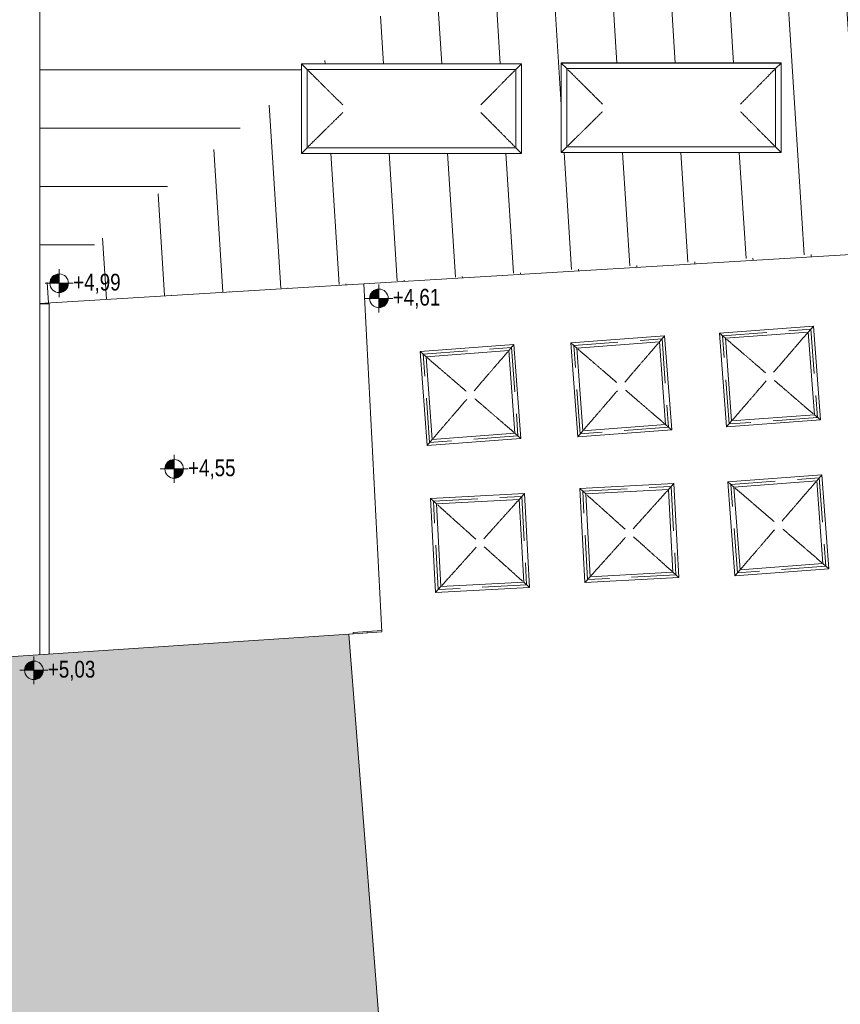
# Model space of a CAD drawing. Header units: metres. Extents: x 2 to 202, y -59 to 869.
# Tile 5 of 27: x 68 to 77, y -36 to -25. Entities that reach past the tile are written whole.
import ezdxf

# ---------------------------------------------------------------- set-up
doc = ezdxf.new("R2010")
doc.units = ezdxf.units.M
doc.header["$XCLIPFRAME"] = 2
doc.linetypes.add('Verdeckt', pattern=[0.714375, 0.47625, -0.238125])
for name, color, linetype, lineweight in [('A_Detailelemente', 7, 'Continuous', 9), ('A_Fenster', 45, 'Continuous', 5), ('A_Geschossdecken', 7, 'Continuous', 5), ('A_Geschossdecken_Oberflächenschraffur', 7, 'Continuous', 5), ('A_Hoehenkoten', 124, 'Continuous', 5), ('A_Linien_Feine Linien', 7, 'Continuous', 5), ('A_Scan-Pixelbild', 213, 'Continuous', 5), ('A_Wand', 244, 'Continuous', 5)]:
    doc.layers.add(name, color=color, linetype=linetype, lineweight=lineweight)
doc.styles.add('Arial', font='arial.ttf', dxfattribs={"width": 0.8, "height": 0.18})
picture_1 = doc.add_image_def('image1.pdf', size_in_pixel=(2828, 1699))

# ---------------------------------------------------------------- blocks, each defined once
blk = doc.blocks.new('FE Dachkuppel rechteckig - 2300 x 900-8070046-Dach')
at = {"layer": 'A_Fenster', "color": 250, "lineweight": 9}
for p, q in [((-23.254, -25.506), (-25.613, -25.506)), ((-25.613, -26.466), (-25.613, -25.506)), ((-25.613, -25.506), (-25.612, -25.507)), ((-25.612, -25.507), (-23.253, -25.507)), ((-25.612, -26.467), (-25.612, -25.507)), ((-25.612, -25.507), (-25.552, -25.567)), ((-23.312, -25.567), (-23.253, -25.507)), ((-23.253, -25.507), (-23.254, -25.506)), ((-23.253, -25.507), (-23.253, -26.467)), ((-25.552, -25.567), (-23.312, -25.567)), ((-25.552, -26.407), (-25.552, -25.567)), ((-23.312, -25.567), (-23.313, -26.407)), ((-25.552, -26.407), (-25.612, -26.467)), ((-23.313, -26.407), (-25.552, -26.407)), ((-23.313, -26.407), (-23.253, -26.467)), ((-25.612, -26.467), (-25.613, -26.466)), ((-23.253, -26.467), (-25.612, -26.467))]:
    blk.add_line(p, q, dxfattribs=at)
for points, knots in [([(-25.542, -25.577), (-25.534, -25.585), (-25.517, -25.602), (-25.492, -25.626), (-25.472, -25.647), (-25.456, -25.663), (-25.444, -25.674), (-25.432, -25.686), (-25.417, -25.701), (-25.398, -25.72), (-25.376, -25.742), (-25.363, -25.755), (-25.356, -25.762)], [-1, -1, -1, -1, -0.875, -0.75, -0.625, -0.5625, -0.5, -0.4375, -0.375, -0.25, -0.125, 0, 0, 0, 0]), ([(-23.505, -25.762), (-23.499, -25.755), (-23.485, -25.741), (-23.464, -25.72), (-23.442, -25.697), (-23.423, -25.678), (-23.408, -25.662), (-23.392, -25.646), (-23.372, -25.626), (-23.347, -25.601), (-23.331, -25.585), (-23.322, -25.577)], [0, 0, 0, 0, 0.125, 0.25, 0.375, 0.5, 0.5625, 0.625, 0.75, 0.875, 1, 1, 1, 1]), ([(-25.356, -25.762), (-25.349, -25.769), (-25.335, -25.782), (-25.314, -25.804), (-25.291, -25.826), (-25.272, -25.846), (-25.256, -25.862), (-25.24, -25.878), (-25.219, -25.898), (-25.195, -25.922), (-25.178, -25.939), (-25.17, -25.947)], [-1, -1, -1, -1, -0.875, -0.75, -0.625, -0.5, -0.4375, -0.375, -0.25, -0.125, 0, 0, 0, 0]), ([(-23.688, -25.947), (-23.68, -25.939), (-23.664, -25.922), (-23.639, -25.898), (-23.619, -25.877), (-23.603, -25.861), (-23.592, -25.85), (-23.58, -25.838), (-23.565, -25.822), (-23.546, -25.804), (-23.525, -25.782), (-23.512, -25.768), (-23.505, -25.762)], [0, 0, 0, 0, 0.125, 0.25, 0.375, 0.4375, 0.5, 0.5625, 0.625, 0.75, 0.875, 1, 1, 1, 1]), ([(-25.17, -26.029), (-25.178, -26.037), (-25.195, -26.054), (-25.219, -26.078), (-25.24, -26.099), (-25.256, -26.114), (-25.268, -26.126), (-25.279, -26.138), (-25.295, -26.153), (-25.314, -26.172), (-25.335, -26.193), (-25.349, -26.206), (-25.356, -26.213)], [0, 0, 0, 0, 0.125, 0.25, 0.375, 0.4375, 0.5, 0.5625, 0.625, 0.75, 0.875, 1, 1, 1, 1]), ([(-23.688, -26.029), (-23.68, -26.037), (-23.664, -26.054), (-23.639, -26.078), (-23.619, -26.098), (-23.603, -26.114), (-23.592, -26.126), (-23.58, -26.138), (-23.565, -26.153), (-23.546, -26.171), (-23.525, -26.193), (-23.512, -26.206), (-23.505, -26.213)], [0, 0, 0, 0, 0.125, 0.25, 0.375, 0.4375, 0.5, 0.5625, 0.625, 0.75, 0.875, 1, 1, 1, 1]), ([(-25.356, -26.213), (-25.363, -26.22), (-25.377, -26.233), (-25.398, -26.254), (-25.421, -26.277), (-25.44, -26.296), (-25.456, -26.312), (-25.472, -26.327), (-25.493, -26.348), (-25.517, -26.372), (-25.534, -26.389), (-25.542, -26.397)], [0, 0, 0, 0, 0.125, 0.25, 0.375, 0.5, 0.5625, 0.625, 0.75, 0.875, 1, 1, 1, 1]), ([(-23.505, -26.213), (-23.499, -26.219), (-23.486, -26.233), (-23.464, -26.254), (-23.442, -26.276), (-23.423, -26.296), (-23.408, -26.311), (-23.392, -26.327), (-23.372, -26.347), (-23.347, -26.372), (-23.331, -26.388), (-23.323, -26.397)], [0, 0, 0, 0, 0.125, 0.25, 0.375, 0.5, 0.5625, 0.625, 0.75, 0.875, 1, 1, 1, 1])]:
    blk.add_open_spline(points, degree=3, knots=knots, dxfattribs=at)
blk = doc.blocks.new('FE Dachkuppel rechteckig - 950 x 950-8070443-Dach')
at = {"layer": 'A_Fenster', "color": 250, "lineweight": 9}
for p, q in [((-0.505, 0.505), (-0.445, 0.445)), ((-0.445, 0.445), (0.445, 0.445)), ((-0.445, -0.445), (-0.445, 0.445)), ((0.445, 0.445), (0.505, 0.505)), ((0.445, 0.445), (0.445, -0.445)), ((-0.445, -0.445), (-0.505, -0.505)), ((0.445, -0.445), (-0.445, -0.445)), ((0.445, -0.445), (0.505, -0.505))]:
    blk.add_line(p, q, dxfattribs=at)
at = {"layer": 'A_Fenster', "color": 250, "linetype": 'Verdeckt', "lineweight": 9}
for p, q in [((-0.475, -0.475), (-0.475, 0.475)), ((-0.475, 0.475), (0.475, 0.475)), ((0.475, 0.475), (0.475, -0.475)), ((0.475, -0.475), (-0.475, -0.475))]:
    blk.add_line(p, q, dxfattribs=at)
at = {"layer": 'A_Fenster', "color": 250, "lineweight": 9}
for points, knots in [([(-0.435, 0.435), (-0.426, 0.426), (-0.409, 0.409), (-0.383, 0.383), (-0.361, 0.361), (-0.344, 0.344), (-0.332, 0.332), (-0.319, 0.319), (-0.303, 0.303), (-0.283, 0.283), (-0.261, 0.261), (-0.246, 0.246), (-0.239, 0.239)], [-1, -1, -1, -1, -0.875, -0.75, -0.625, -0.5625, -0.5, -0.4375, -0.375, -0.25, -0.125, 0, 0, 0, 0]), ([(0.239, 0.239), (0.246, 0.246), (0.261, 0.261), (0.283, 0.283), (0.307, 0.307), (0.328, 0.328), (0.344, 0.344), (0.361, 0.361), (0.383, 0.383), (0.409, 0.409), (0.426, 0.426), (0.435, 0.435)], [0, 0, 0, 0, 0.125, 0.25, 0.375, 0.5, 0.5625, 0.625, 0.75, 0.875, 1, 1, 1, 1]), ([(-0.239, 0.239), (-0.232, 0.232), (-0.218, 0.218), (-0.195, 0.195), (-0.171, 0.171), (-0.151, 0.151), (-0.134, 0.134), (-0.117, 0.117), (-0.096, 0.096), (-0.07, 0.07), (-0.052, 0.052), (-0.044, 0.043)], [-1, -1, -1, -1, -0.875, -0.75, -0.625, -0.5, -0.4375, -0.375, -0.25, -0.125, 0, 0, 0, 0]), ([(0.043, 0.043), (0.052, 0.052), (0.07, 0.07), (0.096, 0.096), (0.117, 0.117), (0.134, 0.134), (0.147, 0.147), (0.159, 0.159), (0.175, 0.175), (0.195, 0.195), (0.218, 0.218), (0.232, 0.232), (0.239, 0.239)], [0, 0, 0, 0, 0.125, 0.25, 0.375, 0.4375, 0.5, 0.5625, 0.625, 0.75, 0.875, 1, 1, 1, 1]), ([(-0.044, -0.044), (-0.052, -0.052), (-0.07, -0.07), (-0.096, -0.096), (-0.117, -0.117), (-0.134, -0.134), (-0.147, -0.147), (-0.159, -0.159), (-0.175, -0.175), (-0.195, -0.195), (-0.218, -0.218), (-0.232, -0.232), (-0.239, -0.239)], [0, 0, 0, 0, 0.125, 0.25, 0.375, 0.4375, 0.5, 0.5625, 0.625, 0.75, 0.875, 1, 1, 1, 1]), ([(0.043, -0.044), (0.052, -0.052), (0.07, -0.07), (0.096, -0.096), (0.117, -0.117), (0.134, -0.134), (0.147, -0.147), (0.159, -0.159), (0.175, -0.175), (0.195, -0.195), (0.218, -0.218), (0.232, -0.232), (0.239, -0.239)], [0, 0, 0, 0, 0.125, 0.25, 0.375, 0.4375, 0.5, 0.5625, 0.625, 0.75, 0.875, 1, 1, 1, 1]), ([(-0.239, -0.239), (-0.246, -0.246), (-0.261, -0.261), (-0.283, -0.283), (-0.307, -0.307), (-0.328, -0.328), (-0.344, -0.344), (-0.361, -0.361), (-0.383, -0.383), (-0.409, -0.409), (-0.426, -0.426), (-0.435, -0.435)], [0, 0, 0, 0, 0.125, 0.25, 0.375, 0.5, 0.5625, 0.625, 0.75, 0.875, 1, 1, 1, 1]), ([(0.239, -0.239), (0.246, -0.246), (0.261, -0.261), (0.283, -0.283), (0.307, -0.307), (0.328, -0.328), (0.344, -0.344), (0.361, -0.361), (0.383, -0.383), (0.409, -0.409), (0.426, -0.426), (0.435, -0.435)], [0, 0, 0, 0, 0.125, 0.25, 0.375, 0.5, 0.5625, 0.625, 0.75, 0.875, 1, 1, 1, 1])]:
    blk.add_open_spline(points, degree=3, knots=knots, dxfattribs=at)
blk = doc.blocks.new('FE Dachkuppel rechteckig - 950 x 950-8070444-Dach')
at = {"layer": 'A_Fenster', "color": 250, "lineweight": 9}
for p, q in [((-0.505, 0.505), (-0.445, 0.445)), ((-0.445, 0.445), (0.445, 0.445)), ((-0.445, -0.445), (-0.445, 0.445)), ((0.445, 0.445), (0.505, 0.505)), ((0.445, 0.445), (0.445, -0.445)), ((-0.445, -0.445), (-0.505, -0.505)), ((0.445, -0.445), (-0.445, -0.445)), ((0.445, -0.445), (0.505, -0.505))]:
    blk.add_line(p, q, dxfattribs=at)
at = {"layer": 'A_Fenster', "color": 250, "linetype": 'Verdeckt', "lineweight": 9}
for p, q in [((-0.475, -0.475), (-0.475, 0.475)), ((-0.475, 0.475), (0.475, 0.475)), ((0.475, 0.475), (0.475, -0.475)), ((0.475, -0.475), (-0.475, -0.475))]:
    blk.add_line(p, q, dxfattribs=at)
at = {"layer": 'A_Fenster', "color": 250, "lineweight": 9}
for points, knots in [([(-0.435, 0.435), (-0.426, 0.426), (-0.409, 0.409), (-0.383, 0.383), (-0.361, 0.361), (-0.344, 0.344), (-0.332, 0.332), (-0.319, 0.319), (-0.303, 0.303), (-0.283, 0.283), (-0.261, 0.261), (-0.246, 0.246), (-0.239, 0.239)], [-1, -1, -1, -1, -0.875, -0.75, -0.625, -0.5625, -0.5, -0.4375, -0.375, -0.25, -0.125, 0, 0, 0, 0]), ([(0.239, 0.239), (0.246, 0.246), (0.261, 0.261), (0.283, 0.283), (0.307, 0.307), (0.328, 0.328), (0.344, 0.344), (0.361, 0.361), (0.383, 0.383), (0.409, 0.409), (0.426, 0.426), (0.435, 0.435)], [0, 0, 0, 0, 0.125, 0.25, 0.375, 0.5, 0.5625, 0.625, 0.75, 0.875, 1, 1, 1, 1]), ([(-0.239, 0.239), (-0.232, 0.232), (-0.218, 0.218), (-0.195, 0.195), (-0.171, 0.171), (-0.151, 0.151), (-0.134, 0.134), (-0.117, 0.117), (-0.096, 0.096), (-0.07, 0.07), (-0.052, 0.052), (-0.044, 0.043)], [-1, -1, -1, -1, -0.875, -0.75, -0.625, -0.5, -0.4375, -0.375, -0.25, -0.125, 0, 0, 0, 0]), ([(0.043, 0.043), (0.052, 0.052), (0.07, 0.07), (0.096, 0.096), (0.117, 0.117), (0.134, 0.134), (0.147, 0.147), (0.159, 0.159), (0.175, 0.175), (0.195, 0.195), (0.218, 0.218), (0.232, 0.232), (0.239, 0.239)], [0, 0, 0, 0, 0.125, 0.25, 0.375, 0.4375, 0.5, 0.5625, 0.625, 0.75, 0.875, 1, 1, 1, 1]), ([(-0.044, -0.044), (-0.052, -0.052), (-0.07, -0.07), (-0.096, -0.096), (-0.117, -0.117), (-0.134, -0.134), (-0.147, -0.147), (-0.159, -0.159), (-0.175, -0.175), (-0.195, -0.195), (-0.218, -0.218), (-0.232, -0.232), (-0.239, -0.239)], [0, 0, 0, 0, 0.125, 0.25, 0.375, 0.4375, 0.5, 0.5625, 0.625, 0.75, 0.875, 1, 1, 1, 1]), ([(0.043, -0.044), (0.052, -0.052), (0.07, -0.07), (0.096, -0.096), (0.117, -0.117), (0.134, -0.134), (0.147, -0.147), (0.159, -0.159), (0.175, -0.175), (0.195, -0.195), (0.218, -0.218), (0.232, -0.232), (0.239, -0.239)], [0, 0, 0, 0, 0.125, 0.25, 0.375, 0.4375, 0.5, 0.5625, 0.625, 0.75, 0.875, 1, 1, 1, 1]), ([(-0.239, -0.239), (-0.246, -0.246), (-0.261, -0.261), (-0.283, -0.283), (-0.307, -0.307), (-0.328, -0.328), (-0.344, -0.344), (-0.361, -0.361), (-0.383, -0.383), (-0.409, -0.409), (-0.426, -0.426), (-0.435, -0.435)], [0, 0, 0, 0, 0.125, 0.25, 0.375, 0.5, 0.5625, 0.625, 0.75, 0.875, 1, 1, 1, 1]), ([(0.239, -0.239), (0.246, -0.246), (0.261, -0.261), (0.283, -0.283), (0.307, -0.307), (0.328, -0.328), (0.344, -0.344), (0.361, -0.361), (0.383, -0.383), (0.409, -0.409), (0.426, -0.426), (0.435, -0.435)], [0, 0, 0, 0, 0.125, 0.25, 0.375, 0.5, 0.5625, 0.625, 0.75, 0.875, 1, 1, 1, 1])]:
    blk.add_open_spline(points, degree=3, knots=knots, dxfattribs=at)
blk = doc.blocks.new('FE Dachkuppel rechteckig - 950 x 950-8070445-Dach')
at = {"layer": 'A_Fenster', "color": 250, "lineweight": 9}
for p, q in [((-0.505, 0.505), (-0.445, 0.445)), ((-0.445, 0.445), (0.445, 0.445)), ((-0.445, -0.445), (-0.445, 0.445)), ((0.445, 0.445), (0.505, 0.505)), ((0.445, 0.445), (0.445, -0.445)), ((-0.445, -0.445), (-0.505, -0.505)), ((0.445, -0.445), (-0.445, -0.445)), ((0.445, -0.445), (0.505, -0.505))]:
    blk.add_line(p, q, dxfattribs=at)
at = {"layer": 'A_Fenster', "color": 250, "linetype": 'Verdeckt', "lineweight": 9}
for p, q in [((-0.475, -0.475), (-0.475, 0.475)), ((-0.475, 0.475), (0.475, 0.475)), ((0.475, 0.475), (0.475, -0.475)), ((0.475, -0.475), (-0.475, -0.475))]:
    blk.add_line(p, q, dxfattribs=at)
at = {"layer": 'A_Fenster', "color": 250, "lineweight": 9}
for points, knots in [([(-0.435, 0.435), (-0.426, 0.426), (-0.409, 0.409), (-0.383, 0.383), (-0.361, 0.361), (-0.344, 0.344), (-0.332, 0.332), (-0.319, 0.319), (-0.303, 0.303), (-0.283, 0.283), (-0.261, 0.261), (-0.246, 0.246), (-0.239, 0.239)], [-1, -1, -1, -1, -0.875, -0.75, -0.625, -0.5625, -0.5, -0.4375, -0.375, -0.25, -0.125, 0, 0, 0, 0]), ([(0.239, 0.239), (0.246, 0.246), (0.261, 0.261), (0.283, 0.283), (0.307, 0.307), (0.328, 0.328), (0.344, 0.344), (0.361, 0.361), (0.383, 0.383), (0.409, 0.409), (0.426, 0.426), (0.435, 0.435)], [0, 0, 0, 0, 0.125, 0.25, 0.375, 0.5, 0.5625, 0.625, 0.75, 0.875, 1, 1, 1, 1]), ([(-0.239, 0.239), (-0.232, 0.232), (-0.218, 0.218), (-0.195, 0.195), (-0.171, 0.171), (-0.151, 0.151), (-0.134, 0.134), (-0.117, 0.117), (-0.096, 0.096), (-0.07, 0.07), (-0.052, 0.052), (-0.044, 0.043)], [-1, -1, -1, -1, -0.875, -0.75, -0.625, -0.5, -0.4375, -0.375, -0.25, -0.125, 0, 0, 0, 0]), ([(0.043, 0.043), (0.052, 0.052), (0.07, 0.07), (0.096, 0.096), (0.117, 0.117), (0.134, 0.134), (0.147, 0.147), (0.159, 0.159), (0.175, 0.175), (0.195, 0.195), (0.218, 0.218), (0.232, 0.232), (0.239, 0.239)], [0, 0, 0, 0, 0.125, 0.25, 0.375, 0.4375, 0.5, 0.5625, 0.625, 0.75, 0.875, 1, 1, 1, 1]), ([(-0.044, -0.044), (-0.052, -0.052), (-0.07, -0.07), (-0.096, -0.096), (-0.117, -0.117), (-0.134, -0.134), (-0.147, -0.147), (-0.159, -0.159), (-0.175, -0.175), (-0.195, -0.195), (-0.218, -0.218), (-0.232, -0.232), (-0.239, -0.239)], [0, 0, 0, 0, 0.125, 0.25, 0.375, 0.4375, 0.5, 0.5625, 0.625, 0.75, 0.875, 1, 1, 1, 1]), ([(0.043, -0.044), (0.052, -0.052), (0.07, -0.07), (0.096, -0.096), (0.117, -0.117), (0.134, -0.134), (0.147, -0.147), (0.159, -0.159), (0.175, -0.175), (0.195, -0.195), (0.218, -0.218), (0.232, -0.232), (0.239, -0.239)], [0, 0, 0, 0, 0.125, 0.25, 0.375, 0.4375, 0.5, 0.5625, 0.625, 0.75, 0.875, 1, 1, 1, 1]), ([(-0.239, -0.239), (-0.246, -0.246), (-0.261, -0.261), (-0.283, -0.283), (-0.307, -0.307), (-0.328, -0.328), (-0.344, -0.344), (-0.361, -0.361), (-0.383, -0.383), (-0.409, -0.409), (-0.426, -0.426), (-0.435, -0.435)], [0, 0, 0, 0, 0.125, 0.25, 0.375, 0.5, 0.5625, 0.625, 0.75, 0.875, 1, 1, 1, 1]), ([(0.239, -0.239), (0.246, -0.246), (0.261, -0.261), (0.283, -0.283), (0.307, -0.307), (0.328, -0.328), (0.344, -0.344), (0.361, -0.361), (0.383, -0.383), (0.409, -0.409), (0.426, -0.426), (0.435, -0.435)], [0, 0, 0, 0, 0.125, 0.25, 0.375, 0.5, 0.5625, 0.625, 0.75, 0.875, 1, 1, 1, 1])]:
    blk.add_open_spline(points, degree=3, knots=knots, dxfattribs=at)
blk = doc.blocks.new('FE Dachkuppel rechteckig - 950 x 950-8070446-Dach')
at = {"layer": 'A_Fenster', "color": 250, "lineweight": 9}
for p, q in [((-0.505, 0.505), (-0.445, 0.445)), ((-0.445, 0.445), (0.445, 0.445)), ((-0.445, -0.445), (-0.445, 0.445)), ((0.445, 0.445), (0.505, 0.505)), ((0.445, 0.445), (0.445, -0.445)), ((-0.445, -0.445), (-0.505, -0.505)), ((0.445, -0.445), (-0.445, -0.445)), ((0.445, -0.445), (0.505, -0.505))]:
    blk.add_line(p, q, dxfattribs=at)
at = {"layer": 'A_Fenster', "color": 250, "linetype": 'Verdeckt', "lineweight": 9}
for p, q in [((-0.475, -0.475), (-0.475, 0.475)), ((-0.475, 0.475), (0.475, 0.475)), ((0.475, 0.475), (0.475, -0.475)), ((0.475, -0.475), (-0.475, -0.475))]:
    blk.add_line(p, q, dxfattribs=at)
at = {"layer": 'A_Fenster', "color": 250, "lineweight": 9}
for points, knots in [([(-0.435, 0.435), (-0.426, 0.426), (-0.409, 0.409), (-0.383, 0.383), (-0.361, 0.361), (-0.344, 0.344), (-0.332, 0.332), (-0.319, 0.319), (-0.303, 0.303), (-0.283, 0.283), (-0.261, 0.261), (-0.246, 0.246), (-0.239, 0.239)], [-1, -1, -1, -1, -0.875, -0.75, -0.625, -0.5625, -0.5, -0.4375, -0.375, -0.25, -0.125, 0, 0, 0, 0]), ([(0.239, 0.239), (0.246, 0.246), (0.261, 0.261), (0.283, 0.283), (0.307, 0.307), (0.328, 0.328), (0.344, 0.344), (0.361, 0.361), (0.383, 0.383), (0.409, 0.409), (0.426, 0.426), (0.435, 0.435)], [0, 0, 0, 0, 0.125, 0.25, 0.375, 0.5, 0.5625, 0.625, 0.75, 0.875, 1, 1, 1, 1]), ([(-0.239, 0.239), (-0.232, 0.232), (-0.218, 0.218), (-0.195, 0.195), (-0.171, 0.171), (-0.151, 0.151), (-0.134, 0.134), (-0.117, 0.117), (-0.096, 0.096), (-0.07, 0.07), (-0.052, 0.052), (-0.044, 0.043)], [-1, -1, -1, -1, -0.875, -0.75, -0.625, -0.5, -0.4375, -0.375, -0.25, -0.125, 0, 0, 0, 0]), ([(0.043, 0.043), (0.052, 0.052), (0.07, 0.07), (0.096, 0.096), (0.117, 0.117), (0.134, 0.134), (0.147, 0.147), (0.159, 0.159), (0.175, 0.175), (0.195, 0.195), (0.218, 0.218), (0.232, 0.232), (0.239, 0.239)], [0, 0, 0, 0, 0.125, 0.25, 0.375, 0.4375, 0.5, 0.5625, 0.625, 0.75, 0.875, 1, 1, 1, 1]), ([(-0.044, -0.044), (-0.052, -0.052), (-0.07, -0.07), (-0.096, -0.096), (-0.117, -0.117), (-0.134, -0.134), (-0.147, -0.147), (-0.159, -0.159), (-0.175, -0.175), (-0.195, -0.195), (-0.218, -0.218), (-0.232, -0.232), (-0.239, -0.239)], [0, 0, 0, 0, 0.125, 0.25, 0.375, 0.4375, 0.5, 0.5625, 0.625, 0.75, 0.875, 1, 1, 1, 1]), ([(0.043, -0.044), (0.052, -0.052), (0.07, -0.07), (0.096, -0.096), (0.117, -0.117), (0.134, -0.134), (0.147, -0.147), (0.159, -0.159), (0.175, -0.175), (0.195, -0.195), (0.218, -0.218), (0.232, -0.232), (0.239, -0.239)], [0, 0, 0, 0, 0.125, 0.25, 0.375, 0.4375, 0.5, 0.5625, 0.625, 0.75, 0.875, 1, 1, 1, 1]), ([(-0.239, -0.239), (-0.246, -0.246), (-0.261, -0.261), (-0.283, -0.283), (-0.307, -0.307), (-0.328, -0.328), (-0.344, -0.344), (-0.361, -0.361), (-0.383, -0.383), (-0.409, -0.409), (-0.426, -0.426), (-0.435, -0.435)], [0, 0, 0, 0, 0.125, 0.25, 0.375, 0.5, 0.5625, 0.625, 0.75, 0.875, 1, 1, 1, 1]), ([(0.239, -0.239), (0.246, -0.246), (0.261, -0.261), (0.283, -0.283), (0.307, -0.307), (0.328, -0.328), (0.344, -0.344), (0.361, -0.361), (0.383, -0.383), (0.409, -0.409), (0.426, -0.426), (0.435, -0.435)], [0, 0, 0, 0, 0.125, 0.25, 0.375, 0.5, 0.5625, 0.625, 0.75, 0.875, 1, 1, 1, 1])]:
    blk.add_open_spline(points, degree=3, knots=knots, dxfattribs=at)
blk = doc.blocks.new('Höhenkoten - Kreuz gefüllt-6114407-Dach')
at = {"layer": 'A_Hoehenkoten'}
h = blk.add_hatch(color=256, dxfattribs=at)
edge = h.paths.add_edge_path(flags=0)
edge.add_line((0.001, 0.0014), (0, 0.0014))
edge.add_line((0, 0.0014), (0, 0.0024))
edge.add_arc((0, 0.0014), 0.001, 0, 90, ccw=False)
h = blk.add_hatch(color=256, dxfattribs=at)
edge = h.paths.add_edge_path(flags=0)
edge.add_line((-0.001, 0.0014), (0, 0.0014))
edge.add_line((0, 0.0014), (0, 0.0004))
edge.add_arc((0, 0.0014), 0.001, 180, 270, ccw=False)
for p, q in [((0, 0.0029), (0, -0.0001)), ((0, 0.0014), (0, 0.0024)), ((0, 0.0024), (0, 0.0014)), ((0, 0.0024), (0, 0.0014)), ((0, 0.0014), (0, 0.0024)), ((-0.0015, 0.0014), (0.0015, 0.0014)), ((-0.001, 0.0014), (0, 0.0014)), ((0, 0.0014), (-0.001, 0.0014)), ((0, 0.0014), (-0.001, 0.0014)), ((-0.001, 0.0014), (0, 0.0014)), ((0.001, 0.0014), (0, 0.0014)), ((0, 0.0014), (0, 0.0004)), ((0, 0.0004), (0, 0.0014)), ((0, 0.0014), (0.001, 0.0014)), ((0, 0.0014), (0.001, 0.0014)), ((0.001, 0.0014), (0, 0.0014)), ((0, 0.0014), (0, 0.0004)), ((0, 0.0004), (0, 0.0014))]:
    blk.add_line(p, q, dxfattribs=at)
for start, end in [(90, 180), (90, 180), (360, 90), (360, 90), (180, 270), (180, 270), (270, 0), (270, 360)]:
    blk.add_arc((0, 0.0014), 0.001, start, end, dxfattribs=at)

msp = doc.modelspace()

# ---------------------------------------------------------------- hatches: boundary and pattern name
at = {"layer": 'A_Detailelemente'}
msp.add_hatch(color=254, dxfattribs=at).paths.add_polyline_path([(36.962, -54.06), (37.74, -54.007), (37.74, -53.587), (86.118, -50.219), (85.547, -44.065), (85.536, -43.974), (79.519, -44.395), (78.949, -36.235), (71.927, -36.678), (71.534, -31.625), (64.364, -32.106), (64.745, -37.372), (35.814, -39.287)], flags=0)
at = {"layer": 'A_Geschossdecken_Oberflächenschraffur'}
h = msp.add_hatch(dxfattribs=at)
h.set_pattern_fill('FP_14', color=10, style=0, pattern_type=2)
h.set_pattern_definition([(0.014, (67.9872, -5.573), (-0.000153, 0.625), [])])
h.paths.add_polyline_path([(68.218, -27.916), (71.024, -25.673), (71.025, -25.506), (71.233, -25.506), (74.681, -22.75), (73.777, -22.75), (73.778, -21.29), (76.157, -21.29), (76.157, -21.57), (79.702, -18.736), (79.394, -18.736), (79.395, -17.276), (81.529, -17.276), (85.27, -14.286), (81.108, -6.755), (79.403, -6.755), (79.403, -5.295), (80.303, -5.295), (78.88, -2.72), (76.586, -2.72), (76.587, -1.26), (78.074, -1.26), (76.687, 1.249), (76.594, 1.249), (76.594, 1.418), (76.17, 2.185), (76.17, 1.261), (75.19, 1.261), (75.191, 2.721), (75.874, 2.721), (74.459, 5.282), (73.79, 5.282), (73.79, 6.494), (72.256, 9.269), (70.996, 9.269), (70.997, 10.729), (71.45, 10.729), (68.218, 16.578), (68.218, -27.701)], flags=0)
h.paths.add_polyline_path([(71.003, -22.735), (70.992, -22.735), (70.993, -21.275), (73.372, -21.275), (73.372, -22.735), (71.02, -22.735)], flags=0)
h.paths.add_polyline_path([(73.802, -18.755), (73.786, -18.755), (73.787, -17.295), (76.166, -17.295), (76.166, -18.755), (73.807, -18.755)], flags=0)
h.paths.add_polyline_path([(70.986, -18.745), (70.985, -18.745), (70.986, -17.285), (73.366, -17.285), (73.365, -18.745), (70.986, -18.745)], flags=0)
h.paths.add_polyline_path([(76.61, -18.744), (76.587, -18.743), (76.588, -17.283), (78.968, -17.284), (78.968, -18.744), (76.648, -18.744)], flags=0)
h.paths.add_polyline_path([(70.989, -14.766), (70.988, -14.766), (70.989, -13.306), (73.369, -13.306), (73.369, -14.766), (70.989, -14.766)], flags=0)
h.paths.add_polyline_path([(73.802, -14.753), (73.779, -14.753), (73.78, -13.293), (76.16, -13.293), (76.16, -14.753), (73.807, -14.753)], flags=0)
h.paths.add_polyline_path([(79.4, -14.75), (79.399, -14.75), (79.4, -13.29), (81.779, -13.29), (81.779, -14.75), (79.427, -14.75)], flags=0)
h.paths.add_polyline_path([(76.592, -14.749), (76.592, -14.749), (76.592, -13.289), (78.972, -13.289), (78.972, -14.749), (76.62, -14.749)], flags=0)
h.paths.add_polyline_path([(84.574, -14.592), (84.499, -14.598), (84.425, -14.592), (84.352, -14.573), (84.283, -14.543), (84.216, -14.498), (84.162, -14.448), (84.117, -14.389), (84.082, -14.324), (84.058, -14.253), (84.046, -14.18), (84.046, -14.105), (84.058, -14.031), (84.083, -13.96), (84.119, -13.894), (84.17, -13.83), (84.224, -13.781), (84.286, -13.741), (84.352, -13.712), (84.425, -13.694), (84.5, -13.688), (84.575, -13.694), (84.648, -13.713), (84.717, -13.743), (84.783, -13.787), (84.835, -13.835), (84.882, -13.896), (84.918, -13.962), (84.942, -14.034), (84.953, -14.105), (84.953, -14.183), (84.941, -14.256), (84.915, -14.328), (84.88, -14.392), (84.83, -14.455), (84.778, -14.503), (84.715, -14.544), (84.647, -14.573), (84.575, -14.592), (84.604, -14.592)], flags=0)
h.paths.add_polyline_path([(79.469, -10.754), (79.468, -10.754), (79.469, -9.294), (81.849, -9.294), (81.849, -10.754), (79.497, -10.754)], flags=0)
h.paths.add_polyline_path([(76.605, -10.744), (76.582, -10.744), (76.583, -9.284), (78.962, -9.284), (78.962, -10.744), (76.611, -10.744)], flags=0)
h.paths.add_polyline_path([(71.002, -10.743), (71.001, -10.743), (71.002, -9.283), (73.381, -9.283), (73.381, -10.743), (71.002, -10.743)], flags=0)
h.paths.add_polyline_path([(73.767, -10.739), (73.766, -10.739), (73.767, -9.279), (76.147, -9.279), (76.147, -10.739), (73.767, -10.739)], flags=0)
h.paths.add_polyline_path([(73.804, -6.754), (73.782, -6.754), (73.782, -5.294), (76.162, -5.294), (76.162, -6.754), (73.81, -6.754)], flags=0)
h.paths.add_polyline_path([(76.602, -6.745), (76.601, -6.745), (76.602, -5.285), (78.981, -5.285), (78.981, -6.745), (76.63, -6.745)], flags=0)
h.paths.add_polyline_path([(70.983, -6.745), (70.982, -6.745), (70.983, -5.285), (73.362, -5.285), (73.362, -6.745), (71.005, -6.745)], flags=0)
h.paths.add_polyline_path([(71.054, -2.76), (71.054, -2.759), (71.055, -1.299), (73.664, -1.3), (73.664, -2.759), (71.055, -2.76)], flags=0)
h.paths.add_polyline_path([(75.236, -2.706), (75.197, -2.706), (75.198, -1.246), (76.178, -1.246), (76.178, -2.706), (75.258, -2.706)], flags=0)
h.paths.add_polyline_path([(71.05, 1.272), (71.049, 1.272), (71.05, 2.732), (73.66, 2.732), (73.66, 1.272), (71.05, 1.272)], flags=0)
h.paths.add_polyline_path([(71.005, 5.28), (71.004, 5.28), (71.005, 6.74), (73.384, 6.74), (73.384, 5.28), (71.032, 5.28)], flags=0)
h.paths.add_polyline_path([(67.998, 16.922), (68.023, 16.931), (67.998, 16.976)], flags=0)
h = msp.add_hatch(dxfattribs=at)
h.set_pattern_fill('FP_10', color=10, style=0, pattern_type=2)
h.set_pattern_definition([(93.624, (76.6402, -21.191), (-0.62375, -0.039505), [])])
h.paths.add_polyline_path([(68.218, -28.078), (77.482, -27.488), (78.516, -25.736), (78.516, -25.524), (78.641, -25.524), (80.276, -22.751), (79.409, -22.751), (79.41, -21.291), (81.138, -21.291), (83.567, -17.172), (83.567, -17.139), (83.587, -17.139), (84.011, -16.42), (83.944, -16.391), (83.877, -16.346), (83.823, -16.296), (83.778, -16.237), (83.743, -16.172), (83.719, -16.101), (83.707, -16.028), (83.707, -15.953), (83.72, -15.879), (83.744, -15.808), (83.78, -15.742), (83.831, -15.678), (83.885, -15.63), (83.947, -15.59), (84.013, -15.561), (84.092, -15.542), (84.161, -15.536), (84.236, -15.542), (84.31, -15.561), (84.378, -15.591), (84.444, -15.635), (84.464, -15.653), (85.27, -14.286), (81.529, -17.276), (81.774, -17.276), (81.774, -18.736), (79.702, -18.736), (76.157, -21.57), (76.157, -22.75), (74.681, -22.75), (71.232, -25.506), (73.385, -25.507), (73.385, -26.467), (71.024, -26.466), (71.024, -25.673), (68.218, -27.916)], flags=0)
h.paths.add_polyline_path([(73.811, -26.458), (73.81, -26.458), (73.811, -25.498), (76.171, -25.498), (76.17, -26.458), (73.811, -26.458)], flags=0)
h.paths.add_polyline_path([(76.62, -22.751), (76.597, -22.75), (76.598, -21.29), (78.978, -21.291), (78.978, -22.751), (76.647, -22.751)], flags=0)
h = msp.add_hatch(dxfattribs=at)
h.set_pattern_fill('FP_4', color=10, style=0, pattern_type=2)
h.set_pattern_definition([(93.604, (72.7492, -27.794), (-0.62376, -0.03929), [])])
h.paths.add_polyline_path([(68.218, -28.078), (77.45, -27.52), (77.482, -27.488), (68.218, -28.078)], flags=0)

# ---------------------------------------------------------------- linework, layer by layer
at = {"layer": 'A_Geschossdecken', "color": 253, "lineweight": 9}
for p, q in [((71.692, -27.868), (68.218, -28.078)), ((71.578, -31.607), (71.887, -31.587)), ((71.579, -31.622), (71.578, -31.607)), ((71.727, -31.597), (71.728, -31.612))]:
    msp.add_line(p, q, dxfattribs=at)
at = {"layer": 'A_Linien_Feine Linien'}
for p, q in [((77.45, -27.52), (71.692, -27.868)), ((71.692, -27.868), (71.888, -31.601)), ((75.509, -28.396), (76.516, -28.321)), ((75.584, -29.403), (75.509, -28.396)), ((76.516, -28.321), (76.592, -29.328)), ((72.297, -28.594), (73.304, -28.519)), ((73.304, -28.519), (73.379, -29.526)), ((73.913, -28.501), (74.92, -28.426)), ((73.988, -29.508), (73.913, -28.501)), ((74.92, -28.426), (74.996, -29.433)), ((72.372, -29.601), (72.297, -28.594)), ((76.592, -29.328), (75.584, -29.403)), ((74.996, -29.433), (73.988, -29.508)), ((73.379, -29.526), (72.372, -29.601)), ((75.6, -29.992), (76.607, -29.917)), ((75.675, -30.999), (75.6, -29.992)), ((76.607, -29.917), (76.682, -30.924)), ((74.011, -30.064), (75.019, -30.01)), ((74.065, -31.073), (74.011, -30.064)), ((75.019, -30.01), (75.073, -31.019)), ((72.408, -30.171), (73.417, -30.117)), ((72.462, -31.179), (72.408, -30.171)), ((73.417, -30.117), (73.471, -31.125)), ((76.682, -30.924), (75.675, -30.999)), ((75.073, -31.019), (74.065, -31.073)), ((73.471, -31.125), (72.462, -31.179)), ((71.534, -31.625), (64.364, -32.106)), ((71.888, -31.601), (71.534, -31.625)), ((71.927, -36.678), (71.534, -31.625))]:
    msp.add_line(p, q, dxfattribs=at)
at = {"layer": 'A_Wand', "color": 250, "lineweight": 9}
for p, q in [((68.218, 16.682), (68.218, -31.848)), ((68.318, -28.082), (68.218, -28.082)), ((68.318, -28.082), (68.318, -31.841))]:
    msp.add_line(p, q, dxfattribs=at)

# ---------------------------------------------------------------- block references
at = {"layer": 'A_Fenster', "color": 250, "lineweight": 9}
for p in [(96.637, 0), (99.423, 0.009)]:
    msp.add_blockref('FE Dachkuppel rechteckig - 2300 x 900-8070046-Dach', p, dxfattribs=at)
for name, p, rotation in [('FE Dachkuppel rechteckig - 950 x 950-8070444-Dach', (76.05, -28.862), 4.266188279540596), ('FE Dachkuppel rechteckig - 950 x 950-8070445-Dach', (72.838, -29.06), 4.266188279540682), ('FE Dachkuppel rechteckig - 950 x 950-8070443-Dach', (74.454, -28.967), 4.266188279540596), ('FE Dachkuppel rechteckig - 950 x 950-8070443-Dach', (76.141, -30.458), 4.278686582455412), ('FE Dachkuppel rechteckig - 950 x 950-8070444-Dach', (74.542, -30.541), 3.064719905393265), ('FE Dachkuppel rechteckig - 950 x 950-8070446-Dach', (72.94, -30.648), 3.064719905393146)]:
    msp.add_blockref(name, p, dxfattribs=dict(at, rotation=rotation))
at = {"layer": 'A_Hoehenkoten', "extrusion": (0, 0, -1), "xscale": 99.99999999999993, "yscale": 99.99999999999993, "zscale": 99.99999999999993}
for p in [(-68.425, -28.001), (-71.855, -28.163), (-69.659, -29.993), (-68.154, -32.154)]:
    msp.add_blockref('Höhenkoten - Kreuz gefüllt-6114407-Dach', p, dxfattribs=at)

# ---------------------------------------------------------------- texts
at = {"layer": 'A_Hoehenkoten', "char_height": 0.18, "width": 0.60159, "attachment_point": 1, "line_spacing_factor": 0.941778, "style": 'Arial'}
for s, insert in [('+4,99', (68.575, -27.759)), ('+4,61', (72.004, -27.921)), ('+4,55', (69.808, -29.751)), ('+5,03', (68.304, -31.912))]:
    msp.add_mtext(s, dxfattribs=dict(at, insert=insert))

# ---------------------------------------------------------------- pictures from other files: only their frames are drawn
at = {"layer": 'A_Scan-Pixelbild'}
image = msp.add_image(picture_1, insert=(-46.162, -83.409), size_in_units=(250.928, 150.803), rotation=3.02516, dxfattribs=at)
image.set_boundary_path([(733.774, 1463.933), (788.17, 435.003), (2002.32, 499.147), (1947.924, 1528.077), (733.774, 1463.933)])
image.dxf.flags = 15

doc.saveas('drawing.dxf')
